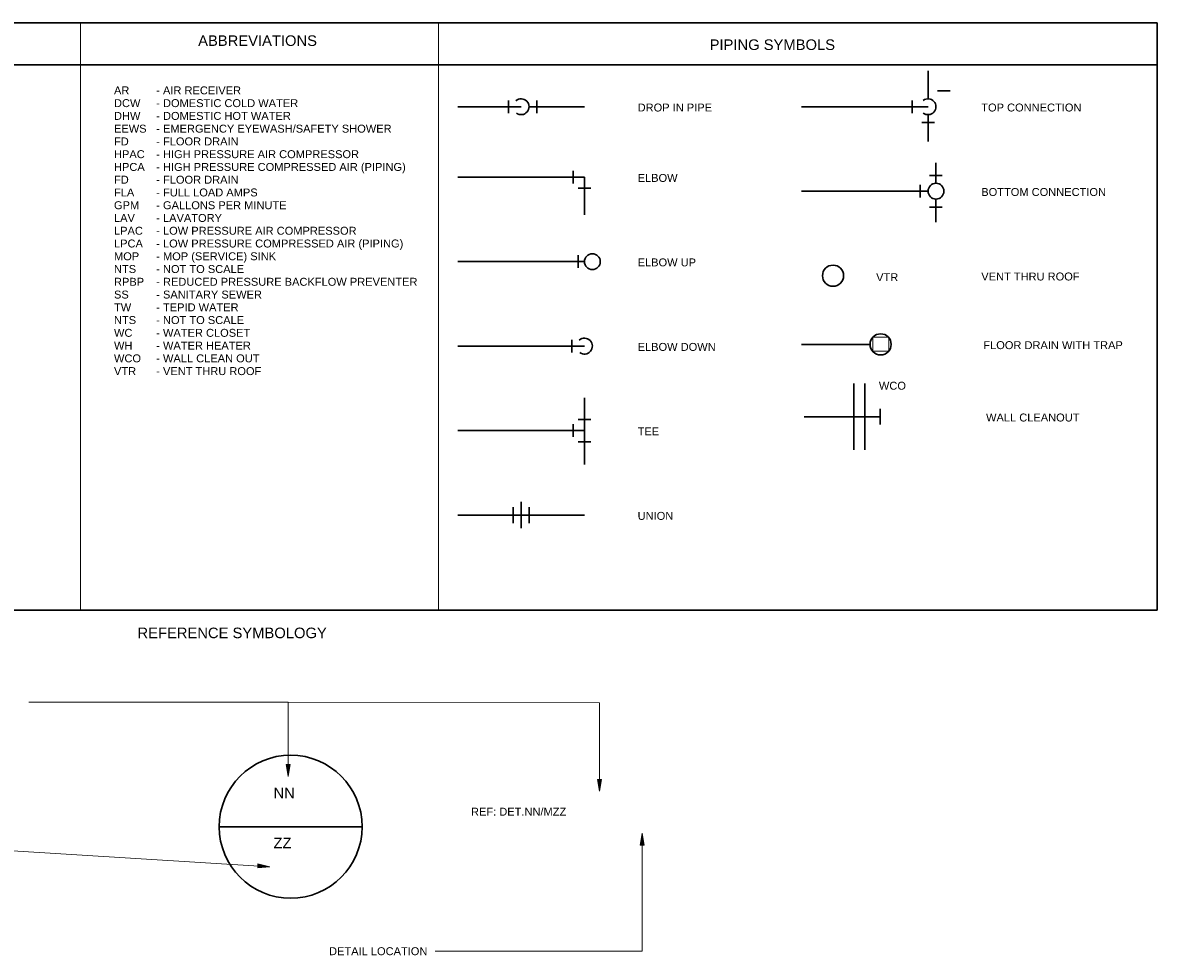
# Model space of a CAD drawing. Header units: inches. Extents: x 1410 to 2544, y 288 to 818.
# Tile 2 of 2: x 1899 to 2544, y 288 to 818. Entities that reach past the tile are written whole.
import ezdxf

# ---------------------------------------------------------------- set-up
doc = ezdxf.new("R2010")
doc.units = ezdxf.units.IN
doc.header["$MEASUREMENT"] = 0
for name, color, linetype, lineweight in [('A-DETL', 90, 'Continuous', 9), ('A-DETL-MEDM', 33, 'Continuous', 30), ('A-DETL-THIN', 151, 'Continuous', 9), ('G-ANNO-TEXT', 231, 'Continuous', 9)]:
    doc.layers.add(name, color=color, linetype=linetype, lineweight=lineweight)
doc.styles.add('Arial', font='arial.ttf', dxfattribs={"height": 0.125})
doc.styles.add('Arial_1', font='arial.ttf', dxfattribs={"height": 0.09375})

msp = doc.modelspace()

# ---------------------------------------------------------------- hatches: boundary and pattern name
at = {"layer": 'G-ANNO-TEXT'}
for points in [[(2049.76, 389.7), (2050.89, 396.45), (2048.63, 396.45)], [(2226.68, 381.24), (2227.81, 387.99), (2225.55, 387.99)], [(2250.85, 357.35), (2249.72, 350.6), (2251.98, 350.6)], [(2039.26, 338.4), (2032.59, 339.94), (2032.45, 337.69)]]:
    msp.add_hatch(color=7, dxfattribs=at).paths.add_polyline_path(points)

# ---------------------------------------------------------------- linework, layer by layer
at = {"layer": 'A-DETL', "lineweight": 30}
for p, q in [((1409.67, 817.9), (2543.67, 817.9)), ((2543.67, 817.9), (2543.67, 484.15)), ((1409.67, 793.9), (2543.67, 793.9))]:
    msp.add_line(p, q, dxfattribs=at)
at = {"layer": 'A-DETL'}
for p, q in [((1931.67, 817.9), (1931.67, 484.15)), ((2135.23, 817.9), (2135.23, 484.15))]:
    msp.add_line(p, q, dxfattribs=at)
at = {"layer": 'A-DETL-MEDM'}
for p, q in [((2413.4, 774.65), (2413.4, 790.61)), ((2174.93, 773.75), (2174.93, 766.55)), ((2191.13, 773.75), (2191.13, 766.55)), ((2404.4, 766.55), (2404.4, 773.75)), ((2418.8, 779.15), (2426, 779.15)), ((2146.13, 770.15), (2182.13, 770.15)), ((2186.63, 770.15), (2218.13, 770.15)), ((2341.4, 770.15), (2413.4, 770.15)), ((2409.8, 761.15), (2417, 761.15)), ((2413.4, 765.65), (2413.4, 750.37)), ((2417.9, 726.65), (2417.9, 738.26)), ((2146.13, 730.15), (2218.13, 730.15)), ((2211.72, 726.55), (2211.72, 733.75)), ((2218.13, 730.15), (2218.13, 708.81)), ((2414.3, 731.15), (2421.5, 731.15)), ((2214.53, 723.83), (2221.73, 723.83)), ((2341.4, 722.15), (2413.4, 722.15)), ((2408.9, 718.55), (2408.9, 725.75)), ((2417.9, 717.65), (2417.9, 704.57)), ((2414.3, 713.15), (2421.5, 713.15)), ((2214.54, 685.75), (2214.54, 678.55)), ((2146.13, 682.15), (2218.14, 682.15)), ((2146.13, 634.15), (2218.13, 634.15)), ((2210.93, 637.75), (2210.93, 630.55)), ((2341.4, 635.14), (2380.44, 635.14)), ((2371.2, 594.03), (2371.2, 612.92)), ((2377.4, 594.03), (2377.4, 612.92)), ((2218.13, 566.9), (2218.13, 604.74)), ((2342.97, 594.03), (2386.27, 594.03)), ((2371.2, 575.14), (2371.2, 594.03)), ((2377.4, 575.14), (2377.4, 594.03)), ((2386.27, 589.53), (2386.27, 598.53)), ((2211.72, 582.55), (2211.72, 589.75)), ((2214.53, 592.48), (2221.73, 592.48)), ((2146.13, 586.15), (2218.13, 586.15)), ((2214.53, 579.83), (2221.73, 579.83)), ((2177.63, 533.65), (2177.63, 542.65)), ((2182.13, 530.65), (2182.13, 545.65)), ((2186.63, 533.65), (2186.63, 542.65)), ((2146.13, 538.15), (2218.13, 538.15)), ((2543.67, 484.15), (1409.67, 484.15)), ((2010.55, 361.11), (2091.83, 361.11))]:
    msp.add_line(p, q, dxfattribs=at)
for centre, radius in [((2417.9, 722.15), 4.5), ((2222.64, 682.15), 4.5), ((2359.4, 674.15), 6), ((2359.4, 674.15), 6), ((2359.4, 674.15), 6), ((2386.44, 635.14), 6), ((2386.44, 635.14), 6), ((2051.19, 361.11), 40.64)]:
    msp.add_circle(centre, radius, dxfattribs=at)
for centre, end in [((2182.13, 770.15), 130.60128), ((2413.4, 770.15), 126.86989), ((2218.13, 634.15), 130.60129)]:
    msp.add_arc(centre, 4.5, 233.1301, end, dxfattribs=at)
at = {"layer": 'A-DETL-THIN'}
for p, q in [((2382.03, 639.21), (2391.11, 639.21)), ((2382.03, 631.38), (2382.03, 639.21)), ((2391.11, 639.21), (2391.11, 631.38)), ((2391.11, 631.38), (2382.03, 631.38))]:
    msp.add_line(p, q, dxfattribs=at)
at = {"layer": 'G-ANNO-TEXT', "color": 7}
for p, q in [((1902.57, 431.78), (1902.44, 431.78)), ((2049.76, 431.83), (1902.57, 431.78)), ((2226.68, 431.45), (1902.57, 431.78)), ((2049.76, 389.7), (2049.76, 431.83)), ((2226.68, 381.24), (2226.68, 431.45)), ((2050.89, 396.45), (2048.63, 396.45)), ((2048.63, 396.45), (2049.76, 389.7)), ((2049.76, 389.7), (2050.89, 396.45)), ((2227.81, 387.99), (2225.55, 387.99)), ((2225.55, 387.99), (2226.68, 381.24)), ((2226.68, 381.24), (2227.81, 387.99)), ((2250.85, 357.35), (2249.72, 350.6)), ((2251.98, 350.6), (2250.85, 357.35)), ((2250.85, 357.35), (2250.85, 290.39)), ((2249.72, 350.6), (2251.98, 350.6)), ((2039.26, 338.4), (1887.1, 347.75)), ((2032.59, 339.94), (2032.45, 337.69)), ((2032.45, 337.69), (2039.26, 338.4)), ((2039.26, 338.4), (2032.59, 339.94)), ((2152.04, 290.38), (2133.21, 290.38)), ((2250.85, 290.39), (2152.04, 290.38))]:
    msp.add_line(p, q, dxfattribs=at)

# ---------------------------------------------------------------- texts
at = {"layer": 'G-ANNO-TEXT', "color": 7, "lineweight": 30, "char_height": 6, "attachment_point": 1, "style": 'Arial_1'}
for s, insert, width in [('ABBREVIATIONS', (1998.6, 810.71), 82.113), ('PIPING SYMBOLS', (2289.27, 808.4), 86.5065), ('REFERENCE SYMBOLOGY', (1964.13, 474.22), 130.29), ('NN', (2041.43, 383.28), 14.544), ('ZZ', (2041.43, 354.87), 12.423)]:
    msp.add_mtext(s, dxfattribs=dict(at, insert=insert, width=width))
at = {"layer": 'G-ANNO-TEXT', "color": 7, "char_height": 4.5, "attachment_point": 1, "style": 'Arial'}
for s, insert, width in [('AR', (1950.79, 781.7), 10.7565), ('- AIR RECEIVER', (1974.79, 781.7), 58.9335), ('DCW', (1950.79, 774.45), 18.786), ('- DOMESTIC COLD WATER', (1974.79, 774.45), 99.384), ('- DOMESTIC HOT WATER', (1974.79, 767.2), 94.233), ('DROP IN PIPE', (2248.36, 771.96), 51.6615), ('TOP CONNECTION', (2443.63, 771.96), 69.993), ('DHW', (1950.79, 767.2), 18.786), ('EEWS', (1950.79, 759.95), 23.028), ('- EMERGENCY EYEWASH/SAFETY SHOWER', (1974.79, 759.95), 164.6805), ('FD', (1950.79, 752.7), 10.302), ('- FLOOR DRAIN', (1974.79, 752.7), 57.4185), ('HPAC', (1950.79, 745.45), 21.513), ('- HIGH PRESSURE AIR COMPRESSOR', (1974.79, 745.45), 141.6525), ('HPCA', (1950.79, 738.2), 21.513), ('- HIGH PRESSURE COMPRESSED AIR (PIPING)', (1974.79, 738.2), 173.922), ('FD', (1950.79, 730.95), 10.302), ('- FLOOR DRAIN', (1974.79, 730.95), 57.4185), ('ELBOW', (2248.36, 731.96), 28.179), ('FLA', (1950.79, 723.7), 14.0895), ('- FULL LOAD AMPS', (1974.79, 723.7), 70.7505), ('BOTTOM CONNECTION', (2443.63, 723.96), 87.264), ('GPM', (1950.79, 716.45), 17.7255), ('- GALLONS PER MINUTE', (1974.79, 716.45), 90.9), ('- LAVATORY', (1974.79, 709.2), 45.753), ('LAV', (1950.79, 709.2), 14.544), ('LPAC', (1950.79, 701.95), 20.1495), ('- LOW PRESSURE AIR COMPRESSOR', (1974.79, 701.95), 140.289), ('LPCA', (1950.79, 694.7), 20.1495), ('- LOW PRESSURE COMPRESSED AIR (PIPING)', (1974.79, 694.7), 172.5585), ('MOP', (1950.79, 687.45), 17.7255), ('- MOP (SERVICE) SINK', (1974.79, 687.45), 83.4765), ('ELBOW UP', (2248.36, 683.96), 41.0565), ('NTS', (1950.79, 680.2), 15.453), ('- NOT TO SCALE', (1974.79, 680.2), 61.3575), ('RPBP', (1950.79, 672.95), 21.0585), ('- REDUCED PRESSURE BACKFLOW PREVENTER', (1974.79, 672.95), 182.8605), ('VTR', (2383.89, 675.56), 15.453), ('VENT THRU ROOF', (2443.63, 675.96), 68.781), ('SS', (1950.79, 665.7), 10.302), ('- SANITARY SEWER', (1974.79, 665.7), 73.7805), ('TW', (1950.79, 658.45), 12.2715), ('- TEPID WATER', (1974.79, 658.45), 57.57), ('NTS', (1950.79, 651.2), 15.453), ('- NOT TO SCALE', (1974.79, 651.2), 61.3575), ('WC', (1950.79, 643.95), 13.1805), ('- WATER CLOSET', (1974.79, 643.95), 65.9025), ('WH', (1950.79, 636.7), 13.1805), ('- WATER HEATER', (1974.79, 636.7), 66.357), ('ELBOW DOWN', (2248.36, 635.96), 55.146), ('FLOOR DRAIN WITH TRAP', (2444.79, 636.95), 97.4145), ('WCO', (1950.79, 629.45), 19.2405), ('- WALL CLEAN OUT', (1974.79, 629.45), 72.2655), ('VTR', (1950.79, 622.2), 15.453), ('- VENT THRU ROOF', (1974.79, 622.2), 73.4775), ('WCO', (2385.46, 613.9), 19.2405), ('WALL CLEANOUT', (2446.36, 595.84), 65.448), ('TEE', (2248.36, 587.96), 14.9985), ('UNION', (2248.36, 539.96), 24.846), ('REF: DET.NN/MZZ', (2153.66, 371.89), 66.5085), ('DETAIL LOCATION', (2073, 292.63), 68.3265)]:
    msp.add_mtext(s, dxfattribs=dict(at, insert=insert, width=width))

doc.saveas('drawing.dxf')
